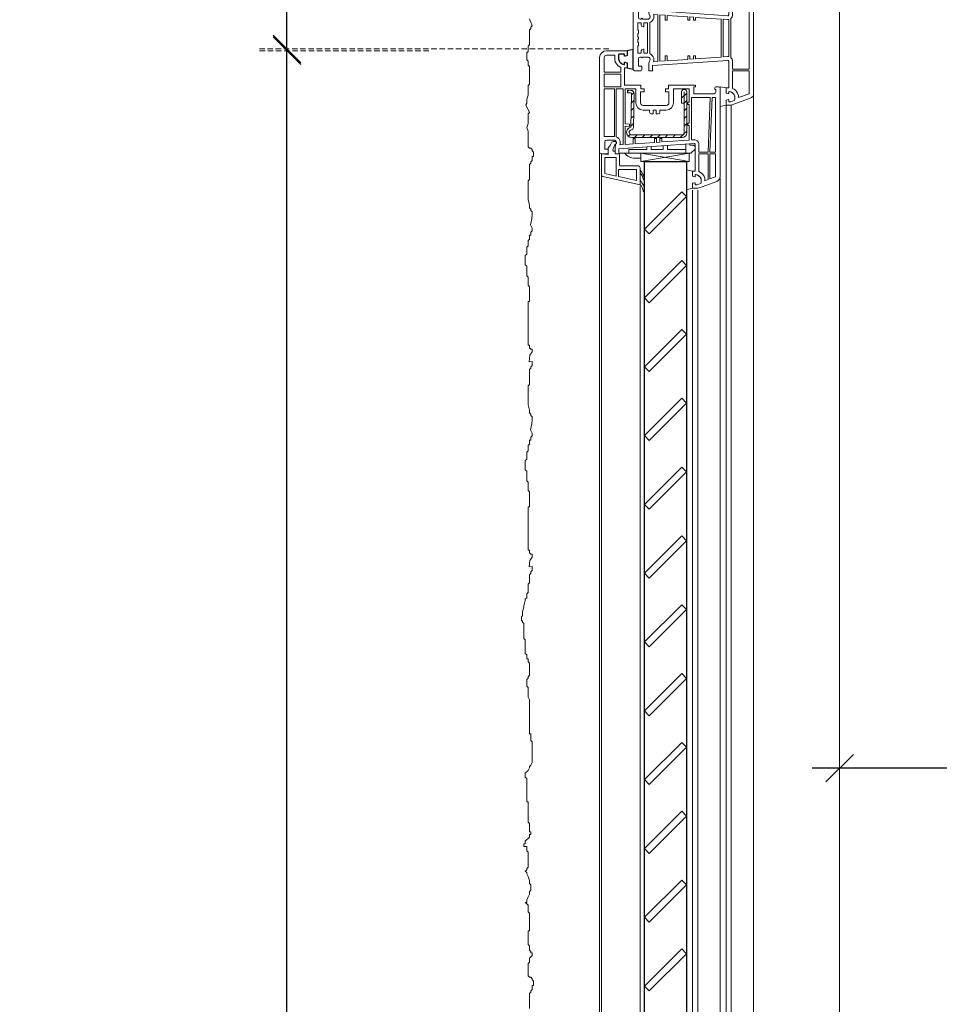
# Model space of a CAD drawing. Header units: millimetres. Extents: x 3652085 to 3778338, y -303702 to -273644.
# Tile 47 of 256: x 3660412 to 3660947, y -281476 to -280904. Entities that reach past the tile are written whole.
import ezdxf

# ---------------------------------------------------------------- set-up
doc = ezdxf.new("R2010")
doc.units = ezdxf.units.MM
doc.header["$PDMODE"] = 34
doc.linetypes.add('AUSGEZOGEN', pattern=[0])
doc.linetypes.add('HIDDEN2', pattern=[4.7625, 3.175, -1.5875])
for name, color, linetype in [('1', 7, 'Continuous'), ('ARMIERUNG', 5, 'Continuous'), ('DOOR', 7, 'AUSGEZOGEN'), ('ZUSATZPROFILE', 7, 'Continuous')]:
    doc.layers.add(name, color=color, linetype=linetype)
for name, color, linetype, lineweight in [('DIM-03    (HAUSART)', 111, 'Continuous', 5), ('SYMBOL-DETAIL    (HAUSART)', 2, 'Continuous', 5), ('WALL-EXT    (HAUSART)', 7, 'Continuous', 30), ('WINDOW-PROFILE (HAUSART)', 166, 'Continuous', 5)]:
    doc.layers.add(name, color=color, linetype=linetype, lineweight=lineweight)
doc.styles.add('1-20 Eng HA', font='arial.ttf', dxfattribs={"height": 40})
doc.dimstyles.new('1-20 Eng HA', dxfattribs={"dimtxt": 40, "dimasz": 16, "dimexe": 16, "dimexo": 5, "dimgap": 5, "dimtad": 1, "dimdec": 0, "dimlfac": -1, "dimzin": 0, "dimdsep": 46, "dimtxsty": '1-20 Eng HA', "dimblk": 'OBLIQUE', "dimcen": 0.09, "dimdle": 16, "dimclrd": 256, "dimclre": 256, "dimclrt": 256, "dimadec": 0, "dimazin": 0, "dimtfac": 1, "dimtdec": 0, "dimtofl": 0, "dimtmove": 0, "dimatfit": 3, "dimldrblk": 'OBLIQUE', "dimfxl": 1, "dimtolj": 1, "dimtzin": 0, "dimlwe": 0, "dimarcsym": 0})

# ---------------------------------------------------------------- blocks, each defined once
blk = doc.blocks.new('554012_ARMIERUNG')
at = {"layer": 'ARMIERUNG', "lineweight": 0}
h = blk.add_hatch(dxfattribs=at)
h.set_pattern_fill('ANSI31', color=256, scale=25, style=0)
h.set_pattern_definition([(45, (-54.9137, 6.145), (-2.20971, 2.20971), [])])
h.paths.add_polyline_path([(-14.8, 28, 0.414214), (-17.5, 25.3), (-17.5, 1.5, 1), (-14.5, 1.5), (-14.5, 8), (-16, 8), (-16, 25.3, -0.414214), (-14.8, 26.5), (14.5, 26.5, -0.919533), (14.75, 23.52, 0.359391), (13.5, 22.08), (13.05, 2.59, 0.414045), (15, 0.55), (17, 0.5), (17.04, 2), (15.04, 2.05, -0.414039), (14.55, 2.56), (15, 22.04, 0.919595), (14.5, 28)])
for p, q in [((-17.5, 25.3), (-17.5, 1.5)), ((-16, 8), (-16, 25.3)), ((14.5, 28), (-14.8, 28)), ((14.5, 26.5), (-14.8, 26.5)), ((13.5, 22.08), (13.05, 2.59)), ((15, 22.04), (14.55, 2.56)), ((-16, 8), (-16, 1.5)), ((-16, 8), (-14.5, 8)), ((-14.5, 1.5), (-14.5, 8)), ((15, 0.55), (17, 0.5)), ((17.04, 2), (15.04, 2.05)), ((17, 0.5), (17.04, 2))]:
    blk.add_line(p, q, dxfattribs=at)
for centre, radius, start, end in [((-14.8, 25.3), 2.7, 90, 180), ((-14.8, 25.3), 1.2, 90, 180), ((15, 22.04), 1.5, 99.6018, 178.6736), ((14.5, 25), 3, 279.5941, 90), ((14.5, 25), 1.5, 279.6018, 90), ((-16, 1.5), 1.5, 180, 0), ((15.05, 2.55), 2, 178.6407, 268.6407), ((15.05, 2.55), 0.5, 178.6407, 268.6407)]:
    blk.add_arc(centre, radius, start, end, dxfattribs=at)
blk = doc.blocks.new('560510_GLASLEISTE_22-5')
at = {"layer": 'ARMIERUNG', "lineweight": 0}
for centre, radius, start, end in [((-16.6, 21.52), 0.4, 89.9903, 178.5056), ((-8.98, 21.32), 8.03, 178.5056, 226.5174), ((-16.6, 21.52), 0.4, 358.7499, 90.0097), ((-11.91, 21.42), 4.29, 178.7499, 232.9011), ((-16.7, 14.84), 0.3, 90, 185.067), ((-8.5, 15.57), 8.53, 185.0899, 225.3403), ((-16.7, 14.84), 0.3, 8.5934, 90), ((-9.3, 15.96), 7.19, 188.6242, 223.6582)]:
    blk.add_arc(centre, radius, start, end, dxfattribs=at)
at = {"layer": 'ZUSATZPROFILE', "lineweight": 5}
for p, q in [((-14.5, 18), (7.22, 13.17)), ((-14.5, 18), (-14.5, 8)), ((-12.5, 15.51), (-2, 13.17)), ((-12.5, 15.51), (-12.5, 9)), ((-2, 13.17), (-2, 9)), ((-0.5, 12.84), (-0.5, 2)), ((-0.5, 12.84), (6, 11.4)), ((8, 12.2), (8, 0)), ((-13.5, 7), (-3, 7)), ((-12.5, 9), (-2, 9)), ((-2.5, 6.5), (-2.5, 0)), ((6, 11.4), (6, 2)), ((-2.5, 0), (0, 0)), ((-0.5, 2), (6, 2)), ((0, 0), (0, -1.5)), ((8, 0), (4, 0.35)), ((4, 0.35), (4, -3.5)), ((0, -1.5), (0.66, -1.5)), ((1.31, -2.44), (0.2, -5.5)), ((2.14, -6.43), (2.9, -4.81)), ((4, -3.5), (2.9, -4.81)), ((-0.6, -6.4), (-0.6, -6.3)), ((0.3, -7.3), (0.78, -7.3))]:
    blk.add_line(p, q, dxfattribs=at)
for centre, radius, start, end in [((7, 12.2), 1, 0, 77.4712), ((-13.5, 8), 1, 180, 270), ((-3, 6.5), 0.5, 0, 90), ((0.2, -6.3), 0.8, 90, 180), ((0.66, -2.2), 0.7, 340, 90), ((0.3, -6.4), 0.9, 180, 270), ((0.78, -5.8), 1.5, 270, 335)]:
    blk.add_arc(centre, radius, start, end, dxfattribs=at)
blk = doc.blocks.new('_Oblique')
at = {"color": 0, "linetype": 'ByBlock', "lineweight": -2}
blk.add_line((-0.5, -0.5), (0.5, 0.5), dxfattribs=at)
blk = doc.blocks.new('*D135')
at = {"layer": 'Defpoints', "color": 0, "lineweight": 0, "transparency": 16777216}
for p in [(3660567.54, -279705.54), (3660674.71, -279705.54), (3660655.03, -280921.65)]:
    blk.add_point(p, dxfattribs=at)
at = {"layer": 'DIM-03    (HAUSART)', "lineweight": -2, "transparency": 16777216}
blk.add_line((3660567.54, -280937.65), (3660567.54, -279689.54), dxfattribs=at)
at = {"layer": 'DIM-03    (HAUSART)', "linetype": 'HIDDEN2', "lineweight": 0, "transparency": 16777216}
for p, q in [((3660669.71, -279705.54), (3660551.54, -279705.54)), ((3660650.03, -280921.65), (3660551.54, -280921.65))]:
    blk.add_line(p, q, dxfattribs=at)
at = {"layer": 'DIM-03    (HAUSART)', "lineweight": -2, "transparency": 16777216, "xscale": 16, "yscale": 16, "zscale": 16}
for p, rotation in [((3660567.54, -279705.54), 90), ((3660567.54, -280921.65), 270)]:
    blk.add_blockref('_Oblique', p, dxfattribs=dict(at, rotation=rotation))
at = {"layer": 'DIM-03    (HAUSART)', "transparency": 16777216, "insert": (3660542.12, -280313.6), "char_height": 40, "attachment_point": 5, "rotation": 90, "style": '1-20 Eng HA'}
blk.add_mtext('\\A1;1216', dxfattribs=at)
blk = doc.blocks.new('*D138')
at = {"layer": 'Defpoints', "color": 0, "lineweight": 0, "transparency": 16777216}
for p in [(3660888.75, -281338.62, 0), (3660888.75, -281338.62), (3661448.83, -281380.72, 0)]:
    blk.add_point(p, dxfattribs=at)
at = {"layer": 'DIM-03    (HAUSART)', "linetype": 'HIDDEN2', "lineweight": 0, "transparency": 16777216}
for p, q in [((3661448.83, -281375.72), (3661448.83, -281322.62)), ((3660888.75, -281343.62), (3660888.75, -281354.62))]:
    blk.add_line(p, q, dxfattribs=at)
at = {"layer": 'DIM-03    (HAUSART)', "lineweight": -2, "transparency": 16777216}
blk.add_line((3661464.83, -281338.62), (3660872.75, -281338.62), dxfattribs=at)
at = {"layer": 'DIM-03    (HAUSART)', "lineweight": -2, "transparency": 16777216, "xscale": 16, "yscale": 16, "zscale": 16, "rotation": 180}
blk.add_blockref('_Oblique', (3660888.75, -281338.62), dxfattribs=at)
at = {"layer": 'DIM-03    (HAUSART)', "lineweight": -2, "transparency": 16777216, "xscale": 16, "yscale": 16, "zscale": 16}
blk.add_blockref('_Oblique', (3661448.83, -281338.62), dxfattribs=at)
at = {"layer": 'DIM-03    (HAUSART)', "transparency": 16777216, "insert": (3661168.79, -281313.19), "char_height": 40, "attachment_point": 5, "style": '1-20 Eng HA'}
blk.add_mtext('\\A1;560', dxfattribs=at)
blk = doc.blocks.new('*D141')
at = {"layer": 'Defpoints', "color": 0, "lineweight": 0, "transparency": 16777216}
for p in [(3660567.54, -280920.65), (3660759.61, -280920.65, 0), (3660621.22, -282685.54)]:
    blk.add_point(p, dxfattribs=at)
at = {"layer": 'DIM-03    (HAUSART)', "lineweight": -2, "transparency": 16777216}
blk.add_line((3660567.54, -282701.54), (3660567.54, -280904.65), dxfattribs=at)
at = {"layer": 'DIM-03    (HAUSART)', "linetype": 'HIDDEN2', "lineweight": 0, "transparency": 16777216}
for p, q in [((3660754.61, -280920.65), (3660551.54, -280920.65)), ((3660616.22, -282685.54), (3660551.54, -282685.54))]:
    blk.add_line(p, q, dxfattribs=at)
at = {"layer": 'DIM-03    (HAUSART)', "lineweight": -2, "transparency": 16777216, "xscale": 16, "yscale": 16, "zscale": 16}
for p, rotation in [((3660567.54, -280920.65), 90), ((3660567.54, -282685.54), 270)]:
    blk.add_blockref('_Oblique', p, dxfattribs=dict(at, rotation=rotation))
at = {"layer": 'DIM-03    (HAUSART)', "transparency": 16777216, "insert": (3660542.12, -281803.1), "char_height": 40, "attachment_point": 5, "rotation": 90, "style": '1-20 Eng HA'}
blk.add_mtext('\\A1;1765', dxfattribs=at)
blk = doc.blocks.new('A$C254D1D2C')
at = {"layer": '1', "linetype": 'Continuous', "lineweight": 5}
for p, q in [((-68.03, 34.99), (-57, 39)), ((-67.3, 32.38), (-61.2, 34.6)), ((-61.2, 34), (-61.2, 34.6)), ((-59, 34), (-59, 35.78)), ((-56.68, 36.97), (-58.67, 36.25)), ((-57, 39), (-54, 39)), ((-55.7, 37), (-56.51, 37)), ((-55.5, 36.8), (-55.5, 35.95)), ((-55.25, 35.76), (-54.15, 36.05)), ((-54, 36.24), (-54, 39)), ((-70, 32.17), (-70, -22.37)), ((-67.3, 19), (-67.3, 32.38)), ((-57.7, 19), (-57.7, 29.28)), ((-55.5, 31.2), (-55.5, 32.05)), ((-55.5, 29), (-54, 29)), ((-55.5, 19), (-55.5, 29)), ((-55.25, 32.24), (-54.15, 31.95)), ((-54, 31.76), (-54, 29)), ((-67.3, 19), (-57.7, 19)), ((-67.3, 18), (-57.7, 18)), ((-67.3, 18), (-67.3, -18)), ((-57.7, 13.44), (-57.7, 18)), ((-55.5, 13.44), (-55.5, 19)), ((-11.5, 19), (-11.2, 18.18)), ((-9, 19), (-11.5, 19)), ((-11.2, 18.18), (-11.2, 16)), ((-9, 19), (-9, 15.51)), ((-5, 18.5), (-5, 16.3)), ((-4.5, 19), (-1, 19)), ((0, 18), (0, 0)), ((-54.97, 12.94), (-11.2, 16)), ((-51.2, 11), (-36.2, 12.05)), ((-36.2, 10.4), (-36.2, 12.05)), ((-35, 12.13), (-33, 12.27)), ((-35, 10.4), (-35, 12.13)), ((-33, 10.4), (-33, 12.27)), ((-31.8, 12.36), (-19.7, 13.2)), ((-31.8, 10.4), (-31.8, 12.36)), ((-19.7, 10.4), (-19.7, 13.2)), ((-18.5, 13.29), (-15.4, 13.5)), ((-18.5, 10.4), (-18.5, 13.29)), ((-15.4, -13.5), (-15.4, 13.5)), ((-14.4, 13.57), (-11.73, 13.76)), ((-14.4, 13.57), (-14.4, -13.57)), ((-9.69, 12.94), (-9.48, 13.4)), ((-5, 11.5), (-5.5, 11)), ((-5, 16.3), (-3, 16.3)), ((-5, 11.5), (-4.5, 11)), ((-3, 16.3), (-3, 12)), ((-56.7, -11.34), (-56.7, 11.34)), ((-55.5, 10.79), (-55.5, -10.79)), ((-54.81, 10.75), (-52.2, 10.93)), ((-52.2, 10.93), (-52.2, -10.93)), ((-51.2, 11), (-51.2, -11)), ((-36.2, 10.4), (-35, 10.4)), ((-33, 10.4), (-31.8, 10.4)), ((-19.7, 10.4), (-18.5, 10.4)), ((-9.6, -9.03), (-9.6, 9.03)), ((-8.4, 8.8), (-8.4, -8.8)), ((-8.3, 11), (-5.5, 11)), ((-8.3, 8.8), (-6.2, 8.8)), ((-6.2, 6.5), (-6.2, 8.8)), ((-5.7, 6.5), (-6.2, 6.5)), ((-4.7, 8.8), (-2.7, 8.8)), ((-4.7, 7.5), (-4.7, 8.8)), ((-4.5, 11), (-4, 11)), ((-2.7, 8.8), (-2.7, 4.6)), ((-3, 4.6), (-3, 2.6)), ((-2.7, 4.6), (-3, 4.6)), ((-3, 2.6), (-2.7, 2.6)), ((-2.7, 0.6), (-3, 0.6)), ((-3, 0.6), (-3, -0.6)), ((-2.7, 2.6), (-2.7, 0.6)), ((0, 0), (0, -6.92)), ((-3, -0.6), (-2.7, -0.6)), ((-2.7, -2.6), (-3, -2.6)), ((-3, -2.6), (-3, -4.6)), ((-3, -4.6), (-2.7, -4.6)), ((-2.7, -0.6), (-2.7, -2.6)), ((-2.7, -4.6), (-2.7, -8.8)), ((-54.81, -10.75), (-52.2, -10.93)), ((-51.2, -11), (-36.2, -12.05)), ((-36.2, -10.4), (-36.2, -12.05)), ((-35, -10.4), (-36.2, -10.4)), ((-35, -10.4), (-35, -12.13)), ((-33, -10.4), (-33, -12.27)), ((-31.8, -10.4), (-33, -10.4)), ((-31.8, -10.4), (-31.8, -12.36)), ((-19.7, -10.4), (-19.7, -13.2)), ((-18.5, -10.4), (-19.7, -10.4)), ((-18.5, -10.4), (-18.5, -13.29)), ((-6.2, -8.8), (-8.3, -8.8)), ((-5.5, -11), (-8.3, -11)), ((-6.2, -6.5), (-6.2, -8.8)), ((-6.2, -6.5), (-5.7, -6.5)), ((-5.5, -11), (-5, -11.5)), ((-4.5, -11), (-5, -11.5)), ((-4.7, -7.49), (-4.7, -8.8)), ((-2.7, -8.8), (-4.7, -8.8)), ((-4, -11), (-4.5, -11)), ((0, -6.92), (0, -8.85)), ((0, -8.85), (0, -18)), ((-57.7, -18), (-57.7, -13.44)), ((-55.5, -19), (-55.5, -13.44)), ((-54.97, -12.94), (-11.2, -16)), ((-35, -12.13), (-33, -12.27)), ((-31.8, -12.36), (-19.7, -13.2)), ((-18.5, -13.29), (-15.4, -13.5)), ((-14.4, -13.57), (-11.73, -13.76)), ((-11.2, -16), (-11.2, -18.18)), ((-9.48, -13.4), (-9.69, -12.94)), ((-9, -15.51), (-9, -19)), ((-5, -16.3), (-5, -18.5)), ((-3, -16.3), (-5, -16.3)), ((-3, -12), (-3, -16.3)), ((-70, -22.37), (-70, -25.77)), ((-67.3, -18), (-57.7, -18)), ((-67.3, -19), (-57.7, -19)), ((-67.3, -19), (-67.3, -32.38)), ((-57.7, -19), (-57.7, -29.28)), ((-55.5, -29), (-55.5, -19)), ((-11.2, -18.18), (-11.5, -19)), ((-11.5, -19), (-9, -19)), ((-4.5, -19), (-1, -19)), ((-70, -25.77), (-70, -32.17)), ((-67.3, -32.38), (-61.2, -34.6)), ((-61.2, -34.6), (-61.2, -34)), ((-59, -35.78), (-59, -34)), ((-54, -29), (-55.5, -29)), ((-55.5, -32.05), (-55.5, -31.2)), ((-54.15, -31.95), (-55.25, -32.24)), ((-54, -31.76), (-54, -29)), ((-68.03, -34.99), (-57, -39)), ((-58.67, -36.25), (-56.68, -36.97)), ((-57, -39), (-54, -39)), ((-56.51, -37), (-55.7, -37)), ((-55.5, -35.95), (-55.5, -36.8)), ((-54.15, -36.05), (-55.25, -35.76)), ((-54, -36.24), (-54, -39))]:
    blk.add_line(p, q, dxfattribs=at)
for centre, radius, start, end in [((-67, 32.17), 3, 110, 180), ((-58.5, 35.78), 0.5, 109.9996, 180), ((-56.51, 36.5), 0.5, 90, 110.0122), ((-55.7, 36.8), 0.2, 360, 90), ((-55.3, 35.95), 0.2, 180, 285), ((-54.2, 36.24), 0.2, 285, 0), ((-57, 34), 4.2, 180, 209.131), ((-55.25, 34.97), 6.2, 209.131, 246.754), ((-57, 34), 2, 180, 209.131), ((-55.25, 34.97), 4, 209.131, 263.2443), ((-55.7, 31.2), 0.2, 263.2443, 0), ((-55.3, 32.05), 0.2, 75, 180), ((-54.2, 31.76), 0.2, 360, 75), ((-4.5, 18.5), 0.5, 90, 180), ((-1, 18), 1, 0, 90), ((-55, 13.44), 2.7, 180, 230.9772), ((-55, 13.44), 0.5, 180, 274), ((-8.6, 12.43), 3.4, 157.0445, 180), ((-8.6, 12.43), 3.4, 180, 192.7395), ((-8.3, 12.5), 3.7, 192.7924, 249.5172), ((-8.6, 12.43), 1.2, 155, 180), ((-8.6, 12.43), 1.2, 180, 192.6928), ((-8.3, 12.5), 1.5, 192.8324, 270.1396), ((-14, 15.53), 5, 334.8107, 359.8107), ((-4, 12), 1, 270, 0), ((-55, 13.44), 2.7, 259.3281, 274), ((-8.3, 12.5), 3.7, 268.5099, 270.089), ((-5.7, 7.5), 1, 270, 0), ((-55, -13.44), 2.7, 129.0228, 180), ((-55, -13.44), 2.7, 86, 100.6719), ((-8.3, -12.5), 3.7, 110.4828, 167.2076), ((-8.3, -12.5), 1.5, 89.8604, 167.1676), ((-8.3, -12.5), 3.7, 89.911, 91.4901), ((-5.7, -7.5), 1, 0.6711, 90), ((-5.7, -7.5), 1, 0, 0.6711), ((-4, -12), 1, 0, 90), ((-55, -13.44), 0.5, 86, 180), ((-8.6, -12.43), 3.4, 167.2605, 180), ((-8.6, -12.43), 3.4, 180, 202.9555), ((-8.6, -12.43), 1.2, 167.3072, 180), ((-8.6, -12.43), 1.2, 180, 205), ((-14, -15.53), 5, 0.1893, 25.1893), ((-4.5, -18.5), 0.5, 180, 270), ((-1, -18), 1, 270, 0), ((-67, -32.17), 3, 180, 250), ((-57, -34), 4.2, 150.869, 180), ((-55.25, -34.97), 6.2, 113.246, 150.869), ((-57, -34), 2, 150.869, 180), ((-55.25, -34.97), 4, 96.7557, 150.869), ((-55.7, -31.2), 0.2, 0, 96.7557), ((-55.3, -32.05), 0.2, 180, 285), ((-54.2, -31.76), 0.2, 285, 0), ((-58.5, -35.78), 0.5, 180, 250.0004), ((-56.51, -36.5), 0.5, 249.9878, 270), ((-55.7, -36.8), 0.2, 270, 0), ((-55.3, -35.95), 0.2, 75, 180), ((-54.2, -36.24), 0.2, 0, 75)]:
    blk.add_arc(centre, radius, start, end, dxfattribs=at)
at = {"layer": 'ARMIERUNG', "color": 3, "lineweight": 5}
for points in [[(-54, 39), (-50.5, 39.82), (-50.5, 28.32), (-54, 29), (-54, 31.76, 0.339454), (-54.15, 31.95), (-55.25, 32.24, 0.493145), (-55.5, 32.05), (-55.5, 31.2, -0.449186), (-55.72, 31, -0.282036), (-58.94, 33.5, -0.06364), (-59, 34), (-59, 35.78, -0.315301), (-58.67, 36.25), (-56.68, 36.97), (-56.51, 37), (-55.7, 37, -0.414214), (-55.5, 36.8), (-55.5, 35.95, 0.493145), (-55.25, 35.76), (-54.15, 36.05, 0.339454), (-54, 36.24)], [(-54, -39), (-50.5, -39.82), (-50.5, -28.32), (-54, -29), (-54, -31.76, -0.339454), (-54.15, -31.95), (-55.25, -32.24, -0.493145), (-55.5, -32.05), (-55.5, -31.2, 0.449186), (-55.72, -31, 0.282036), (-58.94, -33.5, 0.06364), (-59, -34), (-59, -35.78, 0.315301), (-58.67, -36.25), (-56.68, -36.97), (-56.51, -37), (-55.7, -37, 0.414214), (-55.5, -36.8), (-55.5, -35.95, -0.493145), (-55.25, -35.76), (-54.15, -36.05, -0.339454), (-54, -36.24)]]:
    blk.add_lwpolyline(points, format="xyb", close=True, dxfattribs=at)

msp = doc.modelspace()

# ---------------------------------------------------------------- linework, layer by layer
at = {"elevation": 302371.02}
for points in [[(3660799.77, -281006.49), (3660796.95, -281003.66), (3660775.28, -281025.33), (3660778.1, -281028.16)], [(3660799.77, -281046.49), (3660796.95, -281043.66), (3660775.28, -281065.33), (3660778.1, -281068.16)], [(3660799.77, -281086.49), (3660796.95, -281083.66), (3660775.28, -281105.33), (3660778.1, -281108.16)], [(3660799.77, -281126.49), (3660796.95, -281123.66), (3660775.28, -281145.33), (3660778.1, -281148.16)], [(3660799.77, -281166.49), (3660796.95, -281163.66), (3660775.28, -281185.33), (3660778.1, -281188.16)], [(3660799.77, -281206.49), (3660796.95, -281203.66), (3660775.28, -281225.33), (3660778.1, -281228.16)], [(3660799.77, -281246.49), (3660796.95, -281243.66), (3660775.28, -281265.33), (3660778.1, -281268.16)], [(3660799.77, -281286.49), (3660796.95, -281283.66), (3660775.28, -281305.33), (3660778.1, -281308.16)], [(3660799.77, -281326.49), (3660796.95, -281323.66), (3660775.28, -281345.33), (3660778.1, -281348.16)], [(3660799.77, -281366.49), (3660796.95, -281363.66), (3660775.28, -281385.33), (3660778.1, -281388.16)], [(3660799.77, -281406.49), (3660796.95, -281403.66), (3660775.28, -281425.33), (3660778.1, -281428.16)], [(3660799.77, -281446.49), (3660796.95, -281443.66), (3660775.28, -281465.33), (3660778.1, -281468.16)]]:
    msp.add_lwpolyline(points, close=True, dxfattribs=at)
at = {"layer": '1', "linetype": 'Continuous', "lineweight": 0}
for p, q in [((3660749.27, -280970.45, 302371.02), (3660749.27, -280925.65, 302371.02)), ((3660751.97, -280925.65, 302371.02), (3660751.97, -280934.15, 302371.02)), ((3660753.27, -280921.65, 302371.02), (3660765.27, -280921.65, 302371.02)), ((3660753.27, -280924.35, 302371.02), (3660758.07, -280924.35, 302371.02)), ((3660758.07, -280926.65, 302371.02), (3660758.07, -280924.35, 302371.02)), ((3660760.27, -280926.65, 302371.02), (3660760.27, -280924.15, 302371.02)), ((3660763.57, -280923.65, 302371.02), (3660760.77, -280923.65, 302371.02)), ((3660763.77, -280923.85, 302371.02), (3660763.77, -280924.7, 302371.02)), ((3660765.13, -280924.6, 302371.02), (3660764.03, -280924.89, 302371.02)), ((3660765.27, -280921.65, 302371.02), (3660765.27, -280921.65, 302371.02)), ((3660765.27, -280924.4, 302371.02), (3660765.27, -280921.65, 302371.02)), ((3660761.57, -280934.15, 302371.02), (3660761.57, -280931.37, 302371.02)), ((3660763.77, -280928.6, 302371.02), (3660763.77, -280929.45, 302371.02)), ((3660763.77, -280941.65, 302371.02), (3660763.77, -280931.65, 302371.02)), ((3660763.77, -280931.65, 302371.02), (3660765.27, -280931.65, 302371.02)), ((3660765.13, -280928.7, 302371.02), (3660764.03, -280928.41, 302371.02)), ((3660765.27, -280928.89, 302371.02), (3660765.27, -280931.65, 302371.02)), ((3660761.57, -280934.15, 302371.02), (3660751.97, -280934.15, 302371.02)), ((3660761.57, -280935.35, 302371.02), (3660751.97, -280935.35, 302371.02)), ((3660751.97, -280935.35, 302371.02), (3660751.97, -280942.65, 302371.02)), ((3660761.57, -280935.35, 302371.02), (3660761.57, -280942.65, 302371.02)), ((3660761.57, -280942.65, 302371.02), (3660751.97, -280942.65, 302371.02)), ((3660763.77, -280941.65, 302371.02), (3660773.17, -280941.65, 302371.02)), ((3660773.17, -280941.65, 302371.02), (3660773.17, -280943.85, 302371.02)), ((3660804.07, -280941.65, 302371.02), (3660789.37, -280941.65, 302371.02)), ((3660789.37, -280941.65, 302371.02), (3660789.37, -280943.85, 302371.02)), ((3660805.07, -280941.65, 302371.02), (3660804.07, -280941.65, 302371.02)), ((3660804.07, -280946.65, 302371.02), (3660804.07, -280942.65, 302371.02)), ((3660804.07, -280942.65, 302371.02), (3660805.07, -280942.65, 302371.02)), ((3660805.07, -280942.65, 302371.02), (3660805.07, -280941.65, 302371.02)), ((3660818.27, -280942.65, 302371.02), (3660816.77, -280942.65, 302371.02)), ((3660757.87, -280943.85, 302371.02), (3660751.97, -280943.85, 302371.02)), ((3660751.97, -280943.85, 302371.02), (3660751.97, -280971.45, 302371.02)), ((3660757.87, -280943.85, 302371.02), (3660757.87, -280971.46, 302371.02)), ((3660758.87, -280943.85, 302371.02), (3660758.87, -280971.68, 302371.02)), ((3660762.97, -280943.85, 302371.02), (3660758.87, -280943.85, 302371.02)), ((3660762.97, -280943.85, 302371.02), (3660762.97, -280976.27, 302371.02)), ((3660770.32, -280943.85, 302371.02), (3660764.17, -280943.85, 302371.02)), ((3660764.17, -280964.23, 302371.02), (3660764.17, -280943.85, 302371.02)), ((3660770.32, -280951.95, 302371.02), (3660770.32, -280943.85, 302371.02)), ((3660773.02, -280951.95, 302371.02), (3660773.02, -280945.65, 302371.02)), ((3660773.02, -280945.65, 302371.02), (3660775.07, -280945.65, 302371.02)), ((3660775.07, -280943.85, 302371.02), (3660773.17, -280943.85, 302371.02)), ((3660775.07, -280945.65, 302371.02), (3660775.07, -280943.85, 302371.02)), ((3660787.47, -280943.85, 302371.02), (3660789.37, -280943.85, 302371.02)), ((3660787.47, -280945.65, 302371.02), (3660787.47, -280943.85, 302371.02)), ((3660789.52, -280945.65, 302371.02), (3660787.47, -280945.65, 302371.02)), ((3660789.52, -280945.65, 302371.02), (3660789.52, -280951.95, 302371.02)), ((3660801.37, -280943.85, 302371.02), (3660792.22, -280943.85, 302371.02)), ((3660792.22, -280943.85, 302371.02), (3660792.22, -280951.95, 302371.02)), ((3660801.37, -280949.35, 302371.02), (3660801.37, -280943.85, 302371.02)), ((3660813.57, -280948.85, 302371.02), (3660802.57, -280948.85, 302371.02)), ((3660802.57, -280948.85, 302371.02), (3660802.57, -280973.52, 302371.02)), ((3660815.77, -280946.65, 302371.02), (3660804.07, -280946.65, 302371.02)), ((3660812.27, -280980.65, 302371.02), (3660813.57, -280948.85, 302371.02)), ((3660813.27, -280980.65, 302371.02), (3660814.57, -280948.85, 302371.02)), ((3660816.57, -280948.85, 302371.02), (3660814.57, -280948.85, 302371.02)), ((3660816.27, -280944.15, 302371.02), (3660816.27, -280943.15, 302371.02)), ((3660816.77, -280944.15, 302371.02), (3660816.27, -280944.15, 302371.02)), ((3660816.57, -280980.65, 302371.02), (3660816.57, -280948.85, 302371.02)), ((3660816.77, -280945.65, 302371.02), (3660816.77, -280944.15, 302371.02)), ((3660819.27, -280943.65, 302371.02), (3660819.27, -280956.59, 302371.02)), ((3660780.76, -280953.45, 302371.02), (3660774.52, -280953.45, 302371.02)), ((3660781.27, -280953.75, 302371.02), (3660780.76, -280953.45, 302371.02)), ((3660781.79, -280953.45, 302371.02), (3660781.27, -280953.75, 302371.02)), ((3660788.02, -280953.45, 302371.02), (3660781.79, -280953.45, 302371.02)), ((3660800.47, -280951.65, 302371.02), (3660801.37, -280951.65, 302371.02)), ((3660800.47, -280952.85, 302371.02), (3660800.47, -280951.65, 302371.02)), ((3660801.37, -280952.85, 302371.02), (3660800.47, -280952.85, 302371.02)), ((3660801.37, -280949.35, 302371.02), (3660801.37, -280951.65, 302371.02)), ((3660801.37, -280952.85, 302371.02), (3660801.37, -280963.85, 302371.02)), ((3660774.52, -280956.15, 302371.02), (3660778.27, -280956.15, 302371.02)), ((3660778.27, -280957.45, 302371.02), (3660778.27, -280956.15, 302371.02)), ((3660780.37, -280958.45, 302371.02), (3660779.27, -280958.45, 302371.02)), ((3660782.17, -280956.25, 302371.02), (3660780.37, -280956.25, 302371.02)), ((3660780.37, -280956.25, 302371.02), (3660780.37, -280958.45, 302371.02)), ((3660782.17, -280958.45, 302371.02), (3660782.17, -280956.25, 302371.02)), ((3660783.27, -280958.45, 302371.02), (3660782.17, -280958.45, 302371.02)), ((3660784.27, -280957.45, 302371.02), (3660784.27, -280956.15, 302371.02)), ((3660788.02, -280956.15, 302371.02), (3660784.27, -280956.15, 302371.02)), ((3660819.27, -280956.59, 302371.02), (3660819.27, -280994.82, 302371.02)), ((3660766.67, -280964.44, 302371.02), (3660764.17, -280964.23, 302371.02)), ((3660764.17, -280965.43, 302371.02), (3660764.17, -280965.65, 302371.02)), ((3660764.17, -280965.43, 302371.02), (3660766.67, -280965.65, 302371.02)), ((3660764.17, -280965.65, 302371.02), (3660764.17, -280976.19, 302371.02)), ((3660766.67, -280965.65, 302371.02), (3660766.67, -280964.44, 302371.02)), ((3660800.47, -280963.85, 302371.02), (3660801.37, -280963.85, 302371.02)), ((3660800.47, -280965.05, 302371.02), (3660800.47, -280963.85, 302371.02)), ((3660801.37, -280965.05, 302371.02), (3660800.47, -280965.05, 302371.02)), ((3660801.37, -280965.05, 302371.02), (3660801.37, -280973.6, 302371.02)), ((3660749.27, -280980.65, 302371.02), (3660749.27, -280970.45, 302371.02)), ((3660757.57, -280971.45, 302371.02), (3660751.97, -280971.45, 302371.02)), ((3660752.27, -280978.95, 302371.02), (3660752.27, -280974.65, 302371.02)), ((3660757.57, -280973.65, 302371.02), (3660753.27, -280973.65, 302371.02)), ((3660758.96, -280975.59, 302371.02), (3660758.75, -280976.04, 302371.02)), ((3660804.24, -280975.59, 302371.02), (3660760.47, -280978.65, 302371.02)), ((3660762.97, -280976.27, 302371.02), (3660761.01, -280976.41, 302371.02)), ((3660768.77, -280975.87, 302371.02), (3660764.17, -280976.19, 302371.02)), ((3660768.77, -280972.65, 302371.02), (3660768.77, -280975.87, 302371.02)), ((3660768.77, -280972.65, 302371.02), (3660769.97, -280972.65, 302371.02)), ((3660769.97, -280972.65, 302371.02), (3660769.97, -280975.78, 302371.02)), ((3660781.07, -280975.01, 302371.02), (3660769.97, -280975.78, 302371.02)), ((3660781.07, -280972.65, 302371.02), (3660781.07, -280975.01, 302371.02)), ((3660782.27, -280972.65, 302371.02), (3660781.07, -280972.65, 302371.02)), ((3660782.27, -280972.65, 302371.02), (3660782.27, -280974.93, 302371.02)), ((3660784.27, -280974.79, 302371.02), (3660782.27, -280974.93, 302371.02)), ((3660784.27, -280972.65, 302371.02), (3660784.27, -280974.79, 302371.02)), ((3660785.47, -280972.65, 302371.02), (3660784.27, -280972.65, 302371.02)), ((3660785.47, -280972.65, 302371.02), (3660785.47, -280974.71, 302371.02)), ((3660801.37, -280973.6, 302371.02), (3660785.47, -280974.71, 302371.02)), ((3660804.09, -280973.41, 302371.02), (3660802.57, -280973.52, 302371.02)), ((3660804.77, -280976.09, 302371.02), (3660804.77, -280981.65, 302371.02)), ((3660806.97, -280980.65, 302371.02), (3660806.97, -280976.11, 302371.02)), ((3660753.77, -280981.65, 302371.02), (3660750.27, -280981.65, 302371.02)), ((3660754.27, -280978.95, 302371.02), (3660752.27, -280978.95, 302371.02)), ((3660754.27, -280981.15, 302371.02), (3660754.27, -280978.95, 302371.02)), ((3660758.27, -280981.65, 302371.02), (3660758.27, -280978.16, 302371.02)), ((3660758.27, -280981.65, 302371.02), (3660760.77, -280981.65, 302371.02)), ((3660760.47, -280980.82, 302371.02), (3660760.47, -280978.65, 302371.02)), ((3660760.77, -280981.65, 302371.02), (3660760.47, -280980.82, 302371.02)), ((3660804.77, -280981.65, 302371.02), (3660804.77, -280991.65, 302371.02)), ((3660812.27, -280980.65, 302371.02), (3660806.97, -280980.65, 302371.02)), ((3660806.97, -280991.93, 302371.02), (3660806.97, -280981.65, 302371.02)), ((3660812.27, -280981.65, 302371.02), (3660806.97, -280981.65, 302371.02)), ((3660812.27, -280981.65, 302371.02), (3660812.27, -280996.59, 302371.02)), ((3660813.27, -280980.65, 302371.02), (3660816.57, -280980.65, 302371.02)), ((3660813.27, -280981.65, 302371.02), (3660813.27, -280996.23, 302371.02)), ((3660813.27, -280981.65, 302371.02), (3660816.57, -280981.65, 302371.02)), ((3660816.57, -280995.03, 302371.02), (3660816.57, -280981.65, 302371.02)), ((3660804.77, -280991.65, 302371.02), (3660803.27, -280991.65, 302371.02)), ((3660803.27, -280994.4, 302371.02), (3660803.27, -280991.65, 302371.02)), ((3660803.42, -280994.6, 302371.02), (3660804.52, -280994.89, 302371.02)), ((3660804.77, -280994.7, 302371.02), (3660804.77, -280993.85, 302371.02)), ((3660803.27, -280998.89, 302371.02), (3660803.27, -281001.65, 302371.02)), ((3660804.52, -280998.41, 302371.02), (3660803.42, -280998.7, 302371.02)), ((3660804.77, -280999.45, 302371.02), (3660804.77, -280998.6, 302371.02)), ((3660804.97, -280999.65, 302371.02), (3660805.79, -280999.65, 302371.02)), ((3660805.96, -280999.62, 302371.02), (3660807.95, -280998.9, 302371.02)), ((3660808.27, -280996.65, 302371.02), (3660808.27, -280998.43, 302371.02)), ((3660808.89, -281000.7, 302371.02), (3660817.3, -280997.64, 302371.02)), ((3660812.27, -280996.59, 302371.02), (3660810.47, -280997.25, 302371.02)), ((3660810.47, -280996.65, 302371.02), (3660810.47, -280997.25, 302371.02)), ((3660813.27, -280996.23, 302371.02), (3660816.57, -280995.03, 302371.02)), ((3660803.27, -281001.65, 302371.02), (3660806.27, -281001.65, 302371.02)), ((3660806.27, -281001.65, 302371.02), (3660808.89, -281000.7, 302371.02))]:
    msp.add_line(p, q, dxfattribs=at)
at = {"layer": '1', "color": 7, "linetype": 'HIDDEN2', "lineweight": 0}
msp.add_line((3660763.86, -280922.13, 302371.02), (3660763.86, -280922.13, 302371.02), dxfattribs=at)
at = {"layer": '1', "lineweight": 0, "elevation": 302371.02}
for points in [[(3660779.27, -280977.34), (3660779.27, -280979.15), (3660786.27, -280979.15), (3660786.27, -280976.85)], [(3660788.77, -280976.67), (3660788.77, -280979.15), (3660799.27, -280979.15), (3660799.27, -280975.94)], [(3660766.27, -280981.15), (3660760.59, -280981.15)], [(3660799.27, -280981.15), (3660766.27, -280981.15), (3660766.27, -280979.15), (3660776.77, -280979.15), (3660776.77, -280977.51)]]:
    msp.add_lwpolyline(points, dxfattribs=at)
msp.add_lwpolyline([(3660799.27, -280975.94), (3660799.27, -280981.15), (3660802.27, -280981.15), (3660804.77, -280978.87), (3660804.77, -280977.37), (3660803.77, -280976.64), (3660801.61, -280976.64), (3660801.61, -280975.78)], close=True, dxfattribs=at)
msp.add_lwpolyline([(3660773.27, -280984.15), (3660769.77, -280984.15, -0.243829), (3660763.77, -280981.15)], format="xyb", dxfattribs=at)
at = {"layer": '1', "linetype": 'Continuous', "lineweight": 0}
for centre, radius, start, end in [((3660753.27, -280925.65, 302371.02), 4, 90, 180), ((3660753.27, -280925.65, 302371.02), 1.3, 90, 180), ((3660760.77, -280924.15, 302371.02), 0.5, 90, 180), ((3660763.57, -280923.85, 302371.02), 0.2, 0, 90), ((3660763.97, -280924.7, 302371.02), 0.2, 180, 285), ((3660765.07, -280924.4, 302371.02), 0.2, 285, 0), ((3660762.27, -280926.65, 302371.02), 4.2, 180, 209.131), ((3660764.02, -280925.68, 302371.02), 6.2, 209.131, 246.7592), ((3660762.27, -280926.65, 302371.02), 2, 180, 209.131), ((3660764.02, -280925.68, 302371.02), 4, 209.131, 263.2443), ((3660763.57, -280929.45, 302371.02), 0.2, 263.2443, 0), ((3660763.97, -280928.6, 302371.02), 0.2, 75, 180), ((3660765.07, -280928.89, 302371.02), 0.2, 0, 75), ((3660816.77, -280943.15, 302371.02), 0.5, 90, 180), ((3660818.27, -280943.65, 302371.02), 1, 0, 90), ((3660815.77, -280945.65, 302371.02), 1, 270, 0), ((3660774.52, -280951.95, 302371.02), 4.2, 180, 270), ((3660774.52, -280951.95, 302371.02), 1.5, 180, 270), ((3660788.02, -280951.95, 302371.02), 1.5, 270, 0), ((3660788.02, -280951.95, 302371.02), 4.2, 270, 0), ((3660779.27, -280957.45, 302371.02), 1, 180, 270), ((3660783.27, -280957.45, 302371.02), 1, 270, 0), ((3660757.58, -280975.15, 302371.02), 3.7, 85.4119, 90.089), ((3660757.58, -280975.15, 302371.02), 3.7, 12.7924, 69.5172), ((3660753.27, -280974.65, 302371.02), 1, 90, 180), ((3660757.58, -280975.15, 302371.02), 1.5, 12.8324, 90.1396), ((3660763.28, -280978.17, 302371.02), 5, 154.8107, 179.8107), ((3660757.87, -280975.08, 302371.02), 1.2, 335, 0), ((3660757.87, -280975.08, 302371.02), 1.2, 0, 12.6928), ((3660757.87, -280975.08, 302371.02), 3.4, 337.0857, 0), ((3660757.87, -280975.08, 302371.02), 3.4, 0, 12.7395), ((3660804.27, -280976.11, 302371.02), 2.7, 0, 93.9756), ((3660804.27, -280976.09, 302371.02), 0.5, 0, 94), ((3660750.27, -280980.65, 302371.02), 1, 180, 270), ((3660753.77, -280981.15, 302371.02), 0.5, 270, 0), ((3660803.47, -280994.4, 302371.02), 0.2, 180, 255), ((3660804.97, -280993.85, 302371.02), 0.2, 83.2443, 180), ((3660804.53, -280997.62, 302371.02), 4, 29.131, 83.2443), ((3660804.53, -280997.62, 302371.02), 6.2, 29.131, 66.754), ((3660806.27, -280996.65, 302371.02), 4.2, 0, 29.131), ((3660803.47, -280998.89, 302371.02), 0.2, 105, 180), ((3660804.57, -280994.7, 302371.02), 0.2, 255, 0), ((3660804.57, -280998.6, 302371.02), 0.2, 0, 105), ((3660804.97, -280999.45, 302371.02), 0.2, 180, 270), ((3660805.79, -280999.15, 302371.02), 0.5, 270, 290.0122), ((3660807.77, -280998.43, 302371.02), 0.5, 289.9996, 0), ((3660806.27, -280996.65, 302371.02), 2, 0, 29.131), ((3660816.27, -280994.82, 302371.02), 3, 290, 0)]:
    msp.add_arc(centre, radius, start, end, dxfattribs=at)
at = {"layer": 'ARMIERUNG', "color": 3, "lineweight": 0}
for p, q in [((3660801.27, -280986.15, 302371.02), (3660773.27, -280981.15, 302371.02)), ((3660773.27, -280986.15, 302371.02), (3660801.27, -280981.15, 302371.02))]:
    msp.add_line(p, q, dxfattribs=at)
at = {"layer": 'ARMIERUNG', "color": 3, "elevation": 302371.02}
msp.add_lwpolyline([(3660765.27, -280931.65), (3660768.77, -280932.47), (3660768.77, -280920.97), (3660765.27, -280921.65), (3660765.27, -280924.4, -0.339454), (3660765.13, -280924.6), (3660764.03, -280924.89, -0.493145), (3660763.77, -280924.7), (3660763.77, -280923.85, 0.449186), (3660763.55, -280923.65), (3660760.77, -280923.65, 0.414214), (3660760.27, -280924.15), (3660760.27, -280926.65, 0.292206), (3660762.68, -280929.44), (3660763.57, -280929.65, 0.414214), (3660763.77, -280929.45), (3660763.77, -280928.6, -0.493145), (3660764.03, -280928.41), (3660765.13, -280928.7, -0.339454), (3660765.27, -280928.89)], format="xyb", close=True, dxfattribs=at)
at = {"layer": 'ARMIERUNG', "color": 3, "lineweight": 0, "elevation": 302371.02}
for points in [[(3660765.27, -280931.65), (3660768.77, -280932.47), (3660768.77, -280920.97), (3660765.27, -280921.65), (3660765.27, -280924.4, -0.339454), (3660765.13, -280924.6), (3660764.03, -280924.89, -0.493145), (3660763.77, -280924.7), (3660763.77, -280923.85, 0.449186), (3660763.55, -280923.65), (3660760.77, -280923.65, 0.414214), (3660760.27, -280924.15), (3660760.27, -280926.65, 0.292206), (3660762.68, -280929.44), (3660763.57, -280929.65, 0.414214), (3660763.77, -280929.45), (3660763.77, -280928.6, -0.493145), (3660764.03, -280928.41), (3660765.13, -280928.7, -0.339454), (3660765.27, -280928.89)], [(3660803.27, -281001.65), (3660799.77, -281002.47), (3660799.77, -280990.97), (3660803.27, -280991.65), (3660803.27, -280994.4, 0.339454), (3660803.42, -280994.6), (3660804.52, -280994.89, 0.493145), (3660804.77, -280994.7), (3660804.77, -280993.85, -0.449186), (3660805, -280993.65, -0.282036), (3660808.21, -280996.15, -0.06364), (3660808.27, -280996.65), (3660808.27, -280998.43, -0.315301), (3660807.95, -280998.9), (3660805.96, -280999.62), (3660805.79, -280999.65), (3660804.97, -280999.65, -0.414214), (3660804.77, -280999.45), (3660804.77, -280998.6, 0.493145), (3660804.52, -280998.41), (3660803.42, -280998.7, 0.339454), (3660803.27, -280998.89)]]:
    msp.add_lwpolyline(points, format="xyb", close=True, dxfattribs=at)
msp.add_lwpolyline([(3660801.27, -280986.15), (3660773.27, -280986.15), (3660773.27, -280981.15), (3660801.27, -280981.15)], close=True, dxfattribs=at)
at = {"layer": 'DIM-03    (HAUSART)', "color": 0, "lineweight": 0, "elevation": 302371.02}
msp.add_lwpolyline([(3660708.43, -281478.34), (3660708.43, -281469.64), (3660709.22, -281468.85), (3660709.22, -281468.06), (3660710.01, -281467.27), (3660710.01, -281464.9), (3660710.8, -281464.9), (3660710.8, -281462.53), (3660710.01, -281461.74), (3660710.01, -281460.95), (3660709.22, -281460.16), (3660708.43, -281460.16), (3660707.64, -281459.37), (3660707.64, -281452.25), (3660708.43, -281451.46), (3660708.43, -281449.09), (3660709.22, -281448.3), (3660710.01, -281447.51), (3660710.01, -281445.93), (3660709.22, -281445.93), (3660709.22, -281445.14), (3660708.43, -281444.35), (3660708.43, -281441.98), (3660707.64, -281441.19), (3660707.64, -281433.28), (3660708.43, -281433.28), (3660708.43, -281423.01), (3660707.64, -281422.22), (3660707.64, -281418.27), (3660706.85, -281417.48), (3660706.06, -281416.69), (3660706.85, -281416.69), (3660706.85, -281415.11), (3660707.64, -281413.52), (3660708.43, -281411.94), (3660708.43, -281410.36), (3660709.22, -281409.57), (3660709.22, -281406.41), (3660708.43, -281405.62), (3660708.43, -281404.04), (3660707.64, -281401.67), (3660706.85, -281400.09), (3660706.85, -281399.3), (3660706.06, -281398.51), (3660706.85, -281397.72), (3660706.85, -281396.93), (3660707.64, -281396.14), (3660707.64, -281387.44), (3660706.85, -281386.65), (3660706.85, -281384.28), (3660705.27, -281384.28), (3660705.27, -281382.7), (3660706.06, -281382.7), (3660706.06, -281381.12), (3660708.43, -281378.75), (3660708.43, -281377.17), (3660709.22, -281377.17), (3660709.22, -281375.59), (3660708.43, -281375.59), (3660708.43, -281370.84), (3660707.64, -281370.05), (3660707.64, -281358.2), (3660706.85, -281358.2), (3660706.85, -281344.76), (3660706.06, -281343.97), (3660706.06, -281341.6), (3660707.64, -281340.02), (3660708.43, -281338.44), (3660708.43, -281337.65), (3660709.22, -281336.86), (3660710.01, -281335.28), (3660710.01, -281323.42), (3660709.22, -281322.63), (3660709.22, -281318.68), (3660708.43, -281318.68), (3660708.43, -281317.45), (3660708.43, -281298.92), (3660707.64, -281297.34), (3660707.64, -281291.8), (3660706.85, -281291.01), (3660706.85, -281287.06), (3660707.64, -281286.27), (3660707.64, -281285.48), (3660708.43, -281284.69), (3660708.43, -281277.58), (3660707.64, -281276.79), (3660707.64, -281275.21), (3660706.85, -281275.21), (3660706.85, -281272.83), (3660706.06, -281272.04), (3660706.06, -281264.14), (3660705.27, -281263.35), (3660705.27, -281254.66), (3660704.48, -281253.87), (3660704.48, -281253.07), (3660703.93, -281253.07), (3660703.93, -281250.7), (3660704.48, -281249.91), (3660704.48, -281247.54), (3660705.27, -281245.17), (3660705.27, -281244.38), (3660706.06, -281241.22), (3660706.06, -281240.43), (3660706.85, -281239.64), (3660706.85, -281237.27), (3660707.64, -281236.48), (3660707.64, -281231.73), (3660708.43, -281230.94), (3660708.43, -281226.2), (3660709.22, -281225.41), (3660709.22, -281224.62), (3660710.01, -281223.83), (3660710.01, -281221.46), (3660708.39, -281221.65), (3660708.73, -281217.87), (3660710.01, -281215.93), (3660710.01, -281214.35), (3660709.22, -281214.35), (3660708.43, -281213.55), (3660708.43, -281211.97), (3660707.64, -281211.97), (3660707.64, -281186.68), (3660708.43, -281186.68), (3660708.43, -281177.99), (3660707.64, -281177.2), (3660707.64, -281172.45), (3660706.85, -281171.66), (3660706.85, -281166.13), (3660706.06, -281165.34), (3660706.06, -281159.81), (3660706.85, -281159.02), (3660706.85, -281155.07), (3660707.64, -281154.28), (3660707.64, -281151.11), (3660708.43, -281150.32), (3660708.43, -281147.95), (3660709.22, -281147.95), (3660709.22, -281146.37), (3660710.01, -281145.58), (3660710.01, -281144), (3660709.08, -281142.04), (3660709.76, -281138.61), (3660710.01, -281136.1), (3660710.01, -281134.52), (3660709.22, -281133.72), (3660709.22, -281132.93), (3660708.43, -281132.14), (3660708.43, -281130.56), (3660707.64, -281127.4), (3660707.64, -281116.49), (3660708.43, -281115.7), (3660708.43, -281109.58), (3660708.43, -281109.58), (3660708.43, -281107.03), (3660709.22, -281106.24), (3660709.22, -281105.45), (3660710.01, -281104.66), (3660710.01, -281102.29), (3660708.39, -281102.48), (3660708.73, -281098.7), (3660710.01, -281096.76), (3660710.01, -281095.17), (3660709.22, -281095.17), (3660708.43, -281094.38), (3660708.43, -281092.8), (3660707.64, -281092.8), (3660707.64, -281067.51), (3660708.43, -281067.51), (3660708.43, -281058.82), (3660707.64, -281058.03), (3660707.64, -281053.28), (3660706.85, -281052.49), (3660706.85, -281046.96), (3660706.06, -281046.17), (3660706.06, -281040.64), (3660706.85, -281039.85), (3660706.85, -281035.9), (3660707.64, -281035.1), (3660707.64, -281031.94), (3660708.43, -281031.15), (3660708.43, -281028.78), (3660709.22, -281028.78), (3660709.22, -281027.2), (3660710.01, -281026.41), (3660710.01, -281024.83), (3660709.08, -281022.87), (3660709.76, -281019.44), (3660710.01, -281016.93), (3660710.01, -281015.34), (3660709.22, -281014.55), (3660709.22, -281013.76), (3660708.43, -281012.97), (3660708.43, -281011.39), (3660707.64, -281008.23), (3660707.64, -280997.32), (3660708.43, -280996.53), (3660708.43, -280987.84), (3660709.22, -280987.05), (3660709.22, -280986.26), (3660710.01, -280985.47), (3660710.01, -280983.1), (3660710.8, -280983.1), (3660710.8, -280980.72), (3660710.01, -280979.93), (3660710.01, -280979.14), (3660709.22, -280978.35), (3660708.43, -280978.35), (3660707.64, -280977.56), (3660707.64, -280968.44), (3660706.85, -280966.31), (3660707.64, -280963.94), (3660707.64, -280958.4), (3660708.43, -280957.61), (3660706.42, -280953.04), (3660706.85, -280952.19), (3660706.85, -280949.81), (3660707.64, -280947.44), (3660707.64, -280941.91), (3660708.43, -280941.12), (3660708.43, -280930.84), (3660707.64, -280930.05), (3660707.64, -280927.68), (3660706.85, -280926.89), (3660706.85, -280922.94), (3660707.64, -280922.15), (3660707.64, -280918.99), (3660708.43, -280918.2), (3660708.43, -280909.5), (3660709.22, -280908.71), (3660709.22, -280907.92), (3660710.01, -280907.13), (3660709.04, -280904.5), (3660708.32, -280903.06)], dxfattribs=at)
at = {"layer": 'DOOR', "color": 7, "linetype": 'Continuous', "lineweight": -3, "elevation": 302371.02}
msp.add_lwpolyline([(3660775.28, -282610.04), (3660775.28, -280986.15), (3660799.77, -280986.15), (3660799.77, -282610.04)], dxfattribs=at)
at = {"layer": 'SYMBOL-DETAIL    (HAUSART)', "color": 171, "ltscale": 0.5, "elevation": 302371.02}
msp.add_lwpolyline([(3660506.5, -283256.15, 12, 12, 0), (3660506.56, -283136.47, 0, 0, 0), (3660506.56, -281278.97, 0, 0, 0), (3660594.92, -281252.16, 0, 0, 0), (3660418.19, -281228.58, 0, 0, 0), (3660506.71, -281205.23, 0, 0, 0), (3660506.49, -279364.48, 12, 12, 0), (3660506.49, -279244.8, 0, 0, 0)], format="xyseb", dxfattribs=at)
at = {"layer": 'WALL-EXT    (HAUSART)', "lineweight": 0, "elevation": 302371.02}
msp.add_lwpolyline([(3660888.75, -282685.54), (3660888.75, -279705.54)], dxfattribs=at)
at = {"layer": 'WINDOW-PROFILE (HAUSART)', "elevation": 302371.02}
for points in [[(3660838.77, -282628.7), (3660838.77, -280942.82)], [(3660822.77, -282646.54), (3660822.77, -280953.33)], [(3660825.77, -282628.7), (3660825.77, -280953.33)], [(3660749.27, -282614.54), (3660749.27, -280980.65)], [(3660749.27, -282614.54), (3660749.27, -280981.65)], [(3660750.27, -282614.54), (3660750.27, -280982.65)], [(3660819.27, -280995.82), (3660819.27, -282601.38)], [(3660772.77, -281000.65), (3660772.77, -282610.04)], [(3660803.27, -281002.65), (3660803.27, -282594.54)], [(3660806.27, -281002.65), (3660806.27, -282594.54)]]:
    msp.add_lwpolyline(points, dxfattribs=at)

# ---------------------------------------------------------------- block references
at = {"xscale": -1}
msp.add_blockref('A$C254D1D2C', (3660768.77, -280914.33, 302371.02), dxfattribs=at)
at = {"layer": 'ARMIERUNG', "lineweight": 0, "extrusion": (0, 0, -1), "xscale": -1, "zscale": -1, "rotation": 180}
msp.add_blockref('554012_ARMIERUNG', (-3660782.41, -280944.15, -302371.02), dxfattribs=at)
at = {"layer": 'ZUSATZPROFILE', "lineweight": 0, "extrusion": (0, 0, -1), "xscale": -1, "zscale": -1, "rotation": 180}
msp.add_blockref('560510_GLASLEISTE_22-5', (-3660758.27, -280981.65, -302371.02), dxfattribs=at)

# ---------------------------------------------------------------- dimensions: what is measured, and where the dimension line sits
at = {"layer": 'DIM-03    (HAUSART)'}
for base, p1, p2, picture, middle in [((3660567.54, -279705.54, 302371.02), (3660655.03, -280921.65, 302371.02), (3660674.71, -279705.54, 302371.02), '*D135', (3660542.12, -280313.6, 302371.02)), ((3660567.54, -280920.65, 302371.02), (3660621.22, -282685.54, 302371.02), (3660759.61, -280920.65, 302371.02), '*D141', (3660542.12, -281803.1, 302371.02))]:
    dim = msp.add_linear_dim(base=base, p1=p1, p2=p2, angle=90, dimstyle='1-20 Eng HA', dxfattribs=at)
    dim.commit()
    dim.dimension.update_dxf_attribs({"geometry": picture, "text_midpoint": middle})
dim = msp.add_linear_dim(base=(3660888.75, -281338.62, 302371.02), p1=(3661448.83, -281380.72, 302371.02), p2=(3660888.75, -281338.62, 302371.02), dimstyle='1-20 Eng HA', override={"dimtmove": 1}, dxfattribs=at)
dim.commit()
dim.dimension.update_dxf_attribs({"geometry": '*D138', "text_midpoint": (3661168.79, -281313.19, 302371.02)})

doc.saveas('drawing.dxf')
